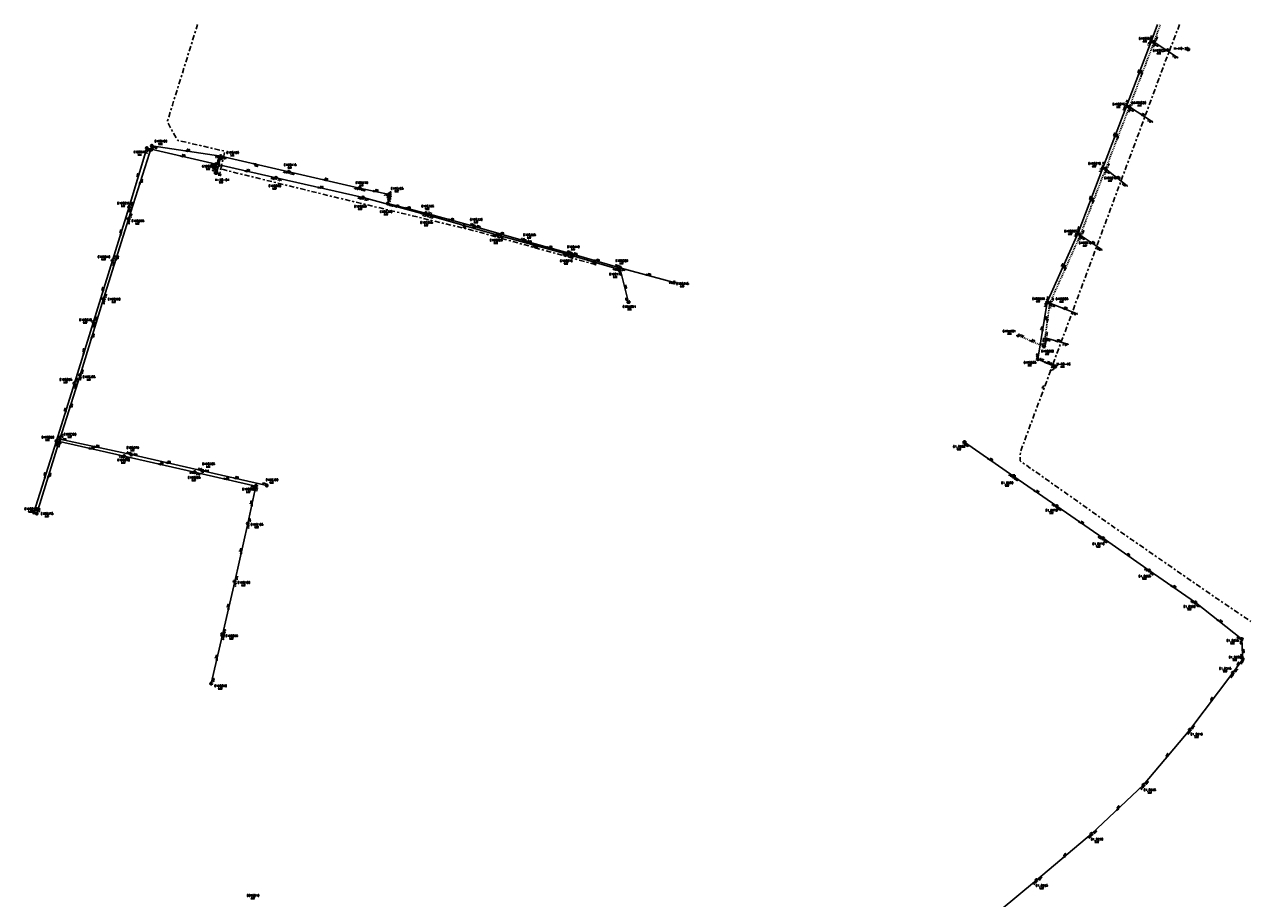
# Model space of a CAD drawing. Header units: metres. Extents: x 157368 to 159469, y 577030 to 578342.
# Tile 3 of 8: x 157541 to 158417, y 577716 to 578342. Entities that reach past the tile are written whole.
import ezdxf

# ---------------------------------------------------------------- set-up
doc = ezdxf.new("R2010")
doc.units = ezdxf.units.M
for name, pattern in [('Tauw_Dichtschuimen_Riool', [5.014, -2.507, -2.507]), ('Tauw_Persleiding', [12, 3.75, -1.5, 1.5, -1.5, 3.75]), ('Tauw_trottoirband', [1.875, 0.625, -0.625, 0.625])]:
    doc.linetypes.add(name, pattern=pattern)
for name, color, linetype, lineweight in [('1', 7, 'Continuous', 0), ('CD_B_-_AL09----_stromingsrichting', 252, 'Continuous', 30), ('CD_B_-_AQ28P---_Putnummer', 252, 'Continuous', 53), ('CD_B_-_DL09----_diameter', 252, 'Continuous', 30), ('CD_B_-_ML06D---_bestaande DWA riolering', 252, 'Continuous', 30), ('CD_B_-_ML06G---_bestaande Gemengde riolering', 252, 'Continuous', 30), ('CD_B_-_ML06P---_bestaande persleiding', 252, 'Tauw_Persleiding', 30), ('CD_B_-_ML06R---_bestaande RWA riolering', 252, 'Continuous', 30), ('CD_B_-_ML06R---_bestaande RWA schoon riolering', 252, 'Tauw_trottoirband', 30), ('CD_B_-_ML09----_maaiveldhoogte', 252, 'Continuous', 30), ('CD_B_-_MQ28P---_Putsymbool', 252, 'Continuous', 40), ('CD_B_-_TZ00----_bobs en materiaal', 252, 'Continuous', 30), ('CD_L_-_ML06BS--_riolering buiten gebruik', 252, 'Tauw_Dichtschuimen_Riool', 30)]:
    doc.layers.add(name, color=color, linetype=linetype, lineweight=lineweight)
doc.styles.get("Standard").update_dxf_attribs({"font": 'romans.shx'})

# ---------------------------------------------------------------- blocks, each defined once
blk = doc.blocks.new('L_VHR')
at = {"flags": 128}
blk.add_lwpolyline([(-0.5, 0), (0.5, 0), (-0.5, 0.15), (-0.5, -0.15), (0.5, 0)], dxfattribs=at)
blk = doc.blocks.new('K_PUN')
at = {"extrusion": (0, 0, -1)}
blk.add_solid([(0.5, -0.5), (-0.5, 0.5), (-0.5, -0.5)], dxfattribs=at)
blk.add_3dface([(0.5, 0.5), (-0.5, 0.5), (-0.5, -0.5), (0.5, -0.5)])
blk = doc.blocks.new('K_FIC')
blk.add_circle((0, 0), 0.0625)
blk = doc.blocks.new('K_DWA')
blk.add_circle((0, 0), 0.6)
blk = doc.blocks.new('K_NTV')
for p, q in [((-1.003553, 1.003553), (1.003553, -1.003553)), ((1.003553, 1.003553), (-1.003553, -1.003553)), ((-0.65, 0.65), (-0.65, -0.65)), ((0.65, 0.65), (-0.65, 0.65)), ((0.65, -0.65), (0.65, 0.65)), ((-0.65, -0.65), (0.65, -0.65))]:
    blk.add_line(p, q)
blk = doc.blocks.new('K_RWA')
blk.add_circle((0, 0), 0.6)
at = {"layer": '1', "const_width": 0.6, "flags": 128}
blk.add_lwpolyline([(-0.3, 0, 1), (0.3, 0, 1), (-0.3, 0)], format="xyb", dxfattribs=at)
blk = doc.blocks.new('K_OVL')
blk.add_arc((0.81571, 0.439293), 0.83139, 77.193131, 168.854604)
at = {"extrusion": (0, 0, -1)}
blk.add_solid([(0.6, 0.6), (-0.6, 0.6), (0.6, -0.6), (-0.6, -0.6)], dxfattribs=at)
for points in [[(0.6, 0.6), (-0.6, 0.6), (-0.6, -0.6), (0.6, -0.6)], [(1, 1.25), (0.474823, 0.983111), (0.413034, 1.369554)]]:
    blk.add_3dface(points)
blk = doc.blocks.new('K_UTB')
at = {"flags": 128}
blk.add_lwpolyline([(0.5, 0.15), (0.5, -0.3), (-0.5, -0.3), (-0.5, 0.15), (-0.45, 0.15), (-0.45, -0.25), (0, -0.25), (0.45, -0.25), (0.45, 0.15), (0.5, 0.15)], close=True, dxfattribs=at)
blk.add_lwpolyline([(0.85, 0.6), (0.55, 0.65), (0.614828, 0.459583), (0.850842, 0.598937)], dxfattribs=at)
blk.add_arc((0.85, -0.25), 0.85, 90, 180)
blk = doc.blocks.new('K_GMD')
blk.add_circle((0, 0), 0.6)
at = {"layer": '1', "const_width": 0.6, "flags": 128}
blk.add_lwpolyline([(0, -0.3, -1.000001), (0, 0.3)], format="xyb", dxfattribs=at)
blk = doc.blocks.new('K_DIV_1')
for p, q in [((-0.65, 0.65), (-0.65, -0.65)), ((0.65, 0.65), (-0.65, 0.65)), ((0.65, -0.65), (0.65, 0.65)), ((-0.65, -0.65), (0.65, -0.65))]:
    blk.add_line(p, q)
blk = doc.blocks.new('K_KLP')
for p, q in [((-0.42, -0.42), (0.42, 0.42)), ((-0.42, 0.42), (0.42, -0.42))]:
    blk.add_line(p, q)
at = {"flags": 128}
for points in [[(-0.42, 0.42), (-0.42, -0.42)], [(0.42, -0.42), (0.42, -0.42), (0.42, 0.42)]]:
    blk.add_lwpolyline(points, dxfattribs=at)
blk.add_circle((0, 0), 0.6)
blk = doc.blocks.new('K_RGM')
at = {"extrusion": (0, 0, -1)}
blk.add_solid([(0.6, 0.6), (0, 0.6), (0.6, -0.6), (0, -0.6)], dxfattribs=at)
blk.add_3dface([(-0.6, 0.6), (-0.6, -0.6), (0.6, -0.6), (0.6, 0.6)])

msp = doc.modelspace()

# ---------------------------------------------------------------- linework, layer by layer
at = {"layer": 'CD_B_-_ML06D---_bestaande DWA riolering'}
for p, q in [((157616.42, 578210.94), (157628.91, 578253.06)), ((157628.91, 578253.06), (157678.5, 578241.54)), ((157678.5, 578241.54), (157677.98, 578235.52)), ((157678.5, 578241.54), (157721.46, 578231.74)), ((157783.78, 578217.6), (157721.46, 578231.74)), ((157604.46, 578172.67), (157616.42, 578210.94)), ((157830.26, 578204.99), (157783.78, 578217.6)), ((157880.26, 578190.85), (157830.26, 578204.99)), ((157930.59, 578176.83), (157880.26, 578190.85)), ((157930.59, 578176.83), (157966.45, 578166.4)), ((157590.77, 578128.64), (157604.46, 578172.67)), ((157577.1, 578084.74), (157590.77, 578128.64)), ((157564.32, 578043.46), (157577.1, 578084.74)), ((157548.1, 577992.32), (157564.32, 578043.46)), ((157612.74, 578032.58), (157564.32, 578043.46)), ((157663.17, 578021.18), (157612.74, 578032.58)), ((157707.1, 578011.2), (157663.17, 578021.18)), ((157701.3, 577984.38), (157707.1, 578011.2)), ((157691.87, 577942.85), (157701.3, 577984.38)), ((157683.22, 577904.77), (157691.87, 577942.85)), ((157675.09, 577869.76), (157683.22, 577904.77))]:
    msp.add_line(p, q, dxfattribs=at)
at = {"layer": 'CD_B_-_ML06G---_bestaande Gemengde riolering'}
for p, q in [((158280.62, 577996.8), (158313.7, 577973.76)), ((158313.7, 577973.76), (158346.8, 577950.72)), ((158346.8, 577950.72), (158379.87, 577927.81)), ((158379.87, 577927.81), (158413.15, 577901.63)), ((158413.15, 577901.63), (158413.79, 577887.23)), ((158413.79, 577887.23), (158406.62, 577877.5)), ((158406.62, 577877.5), (158375.82, 577836.74)), ((158375.82, 577836.74), (158342.74, 577797.18)), ((158342.74, 577797.18), (158305.44, 577762.11)), ((158305.44, 577762.11), (158266.11, 577729.09)), ((158266.11, 577729.09), (158226.56, 577696.38))]:
    msp.add_line(p, q, dxfattribs=at)
at = {"layer": 'CD_B_-_ML06P---_bestaande persleiding', "flags": 128}
for points in [[(157681.89, 578238.14), (157684.67, 578249.86), (157684.7, 578250.05), (157684.7, 578250.24), (157684.66, 578250.43), (157684.59, 578250.56), (157684.48, 578250.75), (157684.34, 578250.88), (157684.18, 578251.01), (157684.05, 578251.07), (157683.94, 578251.07), (157651.26, 578258.56), (157650.59, 578259.07), (157643.86, 578271.74), (157643.78, 578272.51), (157647.22, 578283.78), (157665.26, 578341.58)], [(158368.5, 578341.58), (158357.3, 578312.32), (158276.22, 578094.02)], [(157678.48, 578235.52), (157681.15, 578235.01), (157681.89, 578238.14)], [(157950.21, 578169.73), (157862.42, 578194.18), (157752.06, 578220.8), (157686.22, 578236.99), (157681.89, 578238.14)], [(158279.07, 578096.77), (158278.22, 578094.53), (158276.22, 578094.02)], [(158276.22, 578094.02), (158266.03, 578066.56), (158254.59, 578035.78), (158254.27, 578029.18), (158293.97, 578001.22), (158324.99, 577979.26), (158356.43, 577957.5), (158392.91, 577932.22), (158419.46, 577914.3)]]:
    msp.add_lwpolyline(points, dxfattribs=at)
at = {"layer": 'CD_B_-_ML06R---_bestaande RWA riolering'}
for p, q in [((158352.61, 578341.58), (158348.26, 578329.47)), ((158348.26, 578329.47), (158330.53, 578283.07)), ((158367.07, 578317.89), (158350.26, 578329.02)), ((158330.53, 578283.07), (158313.63, 578238.98)), ((158349.2, 578271.87), (158332.56, 578282.5)), ((157615.9, 578202.3), (157632.5, 578254.72)), ((157632.5, 578254.72), (157681.84, 578247.3)), ((157681.84, 578247.3), (157678.98, 578235.52)), ((157730.53, 578236.16), (157681.84, 578247.3)), ((157781.33, 578224.51), (157730.53, 578236.16)), ((158313.63, 578238.98), (158295.89, 578192.51)), ((158331.09, 578226.11), (158315.57, 578238.27)), ((157802.72, 578219.9), (157781.33, 578224.51)), ((157802.72, 578219.9), (157801.5, 578213.44)), ((157801.5, 578213.44), (157828.82, 578206.53)), ((157598.02, 578145.09), (157615.9, 578202.3)), ((157828.82, 578206.53), (157863.58, 578196.93)), ((157863.58, 578196.93), (157900.14, 578186.5)), ((158295.89, 578192.51), (158273.68, 578142.72)), ((157900.14, 578186.5), (157933.09, 578177.41)), ((158312.98, 578180.22), (158297.42, 578190.78)), ((157933.09, 578177.41), (157967.79, 578167.49)), ((157967.79, 578167.49), (158006.66, 578156.86)), ((157967.79, 578167.49), (157973.86, 578142.66)), ((157581.14, 578090.56), (157598.02, 578145.09)), ((158273.68, 578142.72), (158267.02, 578102.02)), ((158295.3, 578134.46), (158275.58, 578142.14)), ((158288.45, 578112.64), (158272.16, 578117.18)), ((158267.02, 578102.02), (158279.07, 578096.77)), ((157566.72, 578044.67), (157581.14, 578090.56)), ((157550.14, 577991.49), (157566.72, 578044.67)), ((157617.82, 578033.73), (157566.72, 578044.67)), ((157668.9, 578021.95), (157617.82, 578033.73)), ((157714.91, 578011.58), (157668.9, 578021.95))]:
    msp.add_line(p, q, dxfattribs=at)
at = {"layer": 'CD_B_-_ML06R---_bestaande RWA schoon riolering'}
for p, q in [((158350.26, 578329.02), (158354.77, 578341.58)), ((158350.26, 578329.02), (158332.56, 578282.5)), ((158332.56, 578282.5), (158315.57, 578238.27)), ((158315.57, 578238.27), (158297.42, 578190.78)), ((158297.42, 578190.78), (158275.58, 578142.14)), ((158275.58, 578142.14), (158272.16, 578117.18)), ((158271.41, 578111.1), (158252.88, 578118.91)), ((158272.16, 578117.18), (158271.41, 578111.1))]:
    msp.add_line(p, q, dxfattribs=at)
at = {"layer": 'CD_L_-_ML06BS--_riolering buiten gebruik'}
for p, q in [((158214.48, 578042.5), (158249.79, 578018.11)), ((158249.79, 578018.11), (158280.62, 577996.8))]:
    msp.add_line(p, q, dxfattribs=at)

# ---------------------------------------------------------------- block references
at = {"layer": 'CD_B_-_AL09----_stromingsrichting'}
for p, xscale, yscale, zscale, rotation in [((158358.67, 578323.46), 2, 2, 2, 146.4629), ((158339.39, 578306.26), 2, 2, 2, 249.0657), ((158341.41, 578305.78), 2, 2, 2, 249.158), ((158340.88, 578277.2), 2, 2, 2, 147.4075), ((158322.08, 578261.02), 2, 2, 2, 249.0435), ((158324.07, 578260.39), 2, 2, 2, 248.9972), ((157653.7, 578247.29), 2, 2, 2, 166.967), ((157657.17, 578251.02), 2, 2, 2, 171.4048), ((157678.24, 578238.53), 2, 2, 2, 85.07079999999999), ((157680.41, 578241.4), 2, 2, 2, 256.3457999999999), ((157699.98, 578236.65), 2, 2, 2, 167.1509), ((157706.18, 578241.72), 2, 2, 2, 167.1116), ((157624.2, 578228.54), 2, 2, 2, 72.431), ((157755.92, 578230.31), 2, 2, 2, 167.066), ((158323.33, 578232.19), 2, 2, 2, 142.0166), ((157752.62, 578224.69), 1.999999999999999, 1.999999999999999, 1.999999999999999, 347.2264), ((157792.02, 578222.19), 2, 2, 2, 347.89), ((157802.11, 578216.67), 2, 2, 2, 79.28120000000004), ((157807.02, 578211.3), 2, 2, 2, 164.785), ((157815.16, 578209.98), 2, 2, 2, 345.8073999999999), ((158304.77, 578215.72), 2, 2, 2, 249.096), ((158306.49, 578214.53), 2, 2, 2, 249.0608), ((157846.2, 578201.72), 1.999999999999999, 1.999999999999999, 1.999999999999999, 344.5361), ((157610.44, 578191.79), 2, 2, 2, 72.6378), ((157855.25, 578197.9), 2, 2, 2, 164.1895), ((157881.87, 578191.71), 2, 2, 2, 164.108), ((157905.42, 578183.83), 2, 2, 2, 164.4704), ((158305.2, 578185.53), 2, 2, 2, 145.8654), ((157606.95, 578173.69), 2, 2, 2, 72.6449), ((157916.62, 578181.95), 1.999999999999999, 1.999999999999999, 1.999999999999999, 344.5582), ((157948.52, 578171.6), 1.999999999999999, 1.999999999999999, 1.999999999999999, 163.7549), ((157950.44, 578172.43), 2, 2, 2, 344.0170000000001), ((158284.79, 578167.59), 1.999999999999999, 1.999999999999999, 1.999999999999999, 245.953), ((158286.51, 578166.47), 1.999999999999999, 1.999999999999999, 1.999999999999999, 245.8313), ((157987.23, 578162.17), 2, 2, 2, 344.7614), ((157597.61, 578150.64), 2, 2, 2, 252.7172), ((158285.45, 578138.29), 2, 2, 2, 158.6633), ((158270.35, 578122.34), 2, 2, 2, 260.6985), ((158273.88, 578129.67), 2, 2, 2, 262.1641), ((157589.57, 578117.8), 2, 2, 2, 72.78960000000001), ((158262.14, 578114.98), 2, 2, 2, 157.1742), ((158280.3, 578114.91), 2, 2, 2, 164.3541), ((157583.94, 578106.67), 1.999999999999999, 1.999999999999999, 1.999999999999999, 72.7159), ((158273.05, 578099.38), 2, 2, 2, 336.5577), ((157570.71, 578064.07), 2, 2, 2, 252.7778), ((157573.92, 578067.6), 2, 2, 2, 252.5526), ((157588.53, 578037.99), 2, 2, 2, 347.3485), ((157592.27, 578039.2), 2, 2, 2, 347.9172), ((157637.95, 578026.86), 2, 2, 2, 167.2633), ((157643.36, 578027.84), 2, 2, 2, 167.0231), ((158232.14, 578030.31), 2, 2, 2, 325.3987), ((157556.2, 578017.89), 1.999999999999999, 1.999999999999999, 1.999999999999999, 72.3657), ((157558.43, 578018.09), 2, 2, 2, 72.68039999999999), ((157691.9, 578016.77), 1.999999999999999, 1.999999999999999, 1.999999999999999, 167.2907), ((157685.14, 578016.18), 2, 2, 2, 347.2296999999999), ((158265.21, 578007.47), 2, 2, 2, 325.3383), ((157704.2, 577997.8), 2, 2, 2, 77.73979999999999), ((158297.16, 577985.28), 2, 2, 2, 325.107), ((157696.58, 577963.64), 1.999999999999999, 1.999999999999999, 1.999999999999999, 77.2124), ((158363.34, 577939.25), 2, 2, 2, 325.3336), ((157687.55, 577923.81), 2, 2, 2, 77.2074), ((158396.52, 577914.72), 1.999999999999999, 1.999999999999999, 1.999999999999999, 321.8132), ((158413.48, 577894.44), 2, 2, 2, 92.55720000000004), ((157679.15, 577887.25), 2, 2, 2, 76.9152), ((158410.21, 577882.38), 1.999999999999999, 1.999999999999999, 1.999999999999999, 233.6644), ((158391.23, 577857.12), 2, 2, 2, 232.9117), ((158359.28, 577816.97), 2, 2, 2, 230.0756), ((158324.08, 577779.66), 2, 2, 2, 223.2301999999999), ((158285.77, 577745.59), 2, 2, 2, 220.0542)]:
    msp.add_blockref('L_VHR', p, dxfattribs=dict(at, xscale=xscale, yscale=yscale, zscale=zscale, rotation=rotation))
at = {"layer": 'CD_B_-_MQ28P---_Putsymbool', "xscale": 1.25, "yscale": 1.25, "zscale": 1.25}
for name, p in [('K_RWA', (158348.26, 578329.47)), ('K_RWA', (158350.26, 578329.02)), ('K_PUN', (158374.66, 578323.78)), ('K_FIC', (158367.07, 578317.89)), ('K_RWA', (158330.53, 578283.07)), ('K_RWA', (158332.56, 578282.5)), ('K_FIC', (158349.2, 578271.87)), ('K_DWA', (157628.91, 578253.06)), ('K_RWA', (157632.5, 578254.72)), ('K_RWA', (157681.84, 578247.3)), ('K_RGM', (157678.48, 578235.52)), ('K_DWA', (157678.5, 578241.54)), ('K_FIC', (157681.89, 578238.14)), ('K_RWA', (157730.53, 578236.16)), ('K_RWA', (158313.63, 578238.98)), ('K_RWA', (158315.57, 578238.27)), ('K_DWA', (157721.46, 578231.74)), ('K_RWA', (157781.33, 578224.51)), ('K_OVL', (157802.72, 578219.9)), ('K_FIC', (158331.09, 578226.11)), ('K_DWA', (157616.42, 578210.94)), ('K_DWA', (157783.78, 578217.6)), ('K_RWA', (157801.5, 578213.44)), ('K_RWA', (157615.9, 578202.3)), ('K_RWA', (157828.82, 578206.53)), ('K_DWA', (157830.26, 578204.99)), ('K_RWA', (157863.58, 578196.93)), ('K_RWA', (158295.89, 578192.51)), ('K_DWA', (157880.26, 578190.85)), ('K_RWA', (157900.14, 578186.5)), ('K_RWA', (158297.42, 578190.78)), ('K_DWA', (157930.59, 578176.83)), ('K_RWA', (157933.09, 578177.41)), ('K_FIC', (158312.98, 578180.22)), ('K_DWA', (157604.46, 578172.67)), ('K_FIC', (157950.21, 578169.73)), ('K_DWA', (157966.45, 578166.4)), ('K_RWA', (157967.79, 578167.49)), ('K_RWA', (158006.66, 578156.86)), ('K_RWA', (157598.02, 578145.09)), ('K_UTB', (157973.86, 578142.66)), ('K_RWA', (158273.68, 578142.72)), ('K_RWA', (158275.58, 578142.14)), ('K_FIC', (158295.3, 578134.46)), ('K_DWA', (157590.77, 578128.64)), ('K_UTB', (158252.88, 578118.91)), ('K_FIC', (158272.16, 578117.18)), ('K_KLP', (158271.41, 578111.1)), ('K_FIC', (158288.45, 578112.64)), ('K_RWA', (158267.02, 578102.02)), ('K_RGM', (158279.07, 578096.77)), ('K_RWA', (157581.14, 578090.56)), ('K_FIC', (158276.22, 578094.02)), ('K_DWA', (157577.1, 578084.74)), ('K_DWA', (157564.32, 578043.46)), ('K_RWA', (157566.72, 578044.67)), ('K_DIV_1', (158214.48, 578042.5)), ('K_DWA', (157612.74, 578032.58)), ('K_RWA', (157617.82, 578033.73)), ('K_DWA', (157663.17, 578021.18)), ('K_RWA', (157668.9, 578021.95)), ('K_DIV_1', (158249.79, 578018.11)), ('K_DWA', (157707.1, 578011.2)), ('K_RWA', (157714.91, 578011.58)), ('K_DWA', (157548.1, 577992.32)), ('K_RWA', (157550.14, 577991.49)), ('K_GMD', (158280.62, 577996.8)), ('K_DWA', (157701.3, 577984.38)), ('K_GMD', (158313.7, 577973.76)), ('K_GMD', (158346.8, 577950.72)), ('K_DWA', (157691.87, 577942.85)), ('K_GMD', (158379.87, 577927.81)), ('K_NTV', (157683.22, 577904.77)), ('K_GMD', (158413.15, 577901.63)), ('K_GMD', (158413.79, 577887.23)), ('K_GMD', (158406.62, 577877.5)), ('K_DWA', (157675.09, 577869.76)), ('K_GMD', (158375.82, 577836.74)), ('K_GMD', (158342.74, 577797.18)), ('K_GMD', (158305.44, 577762.11)), ('K_GMD', (158266.11, 577729.09))]:
    msp.add_blockref(name, p, dxfattribs=at)

# ---------------------------------------------------------------- texts
at = {"layer": 'CD_B_-_AQ28P---_Putnummer'}
for s, p in [('64R0080', (158339.33, 578330.75)), ('64R0025', (158349.37, 578322.2)), ('H-MG-28', (158364.48, 578323.7)), ('64R0075', (158320.35, 578283.72)), ('64R0020', (158335.53, 578284.83)), ('61R0400', (157634.43, 578257.35)), ('61D0045', (157619.47, 578249.56)), ('61R0420', (157685.86, 578249.1)), ('61D0085', (157668.4, 578239.31)), ('61R0415', (157727.03, 578240.34)), ('64R0070', (158303, 578241.28)), ('H-RG-04', (157677.77, 578229.69)), ('61R0410', (157778.36, 578227.56)), ('64R0015', (158314.45, 578230.91)), ('61D0080', (157716.04, 578225.28)), ('61R0405', (157803.63, 578223.41)), ('61D0035', (157607.68, 578212.85)), ('61D0050', (157777.32, 578210.61)), ('61R0335', (157825.5, 578210.81)), ('61R0395', (157617.91, 578200.3)), ('61R0340', (157795.84, 578206.83)), ('61R0330', (157860.35, 578201.23)), ('61D0055', (157824.63, 578199.07)), ('64R0065', (158285.85, 578192.87)), ('61D0065', (157874.56, 578186.4)), ('61R0325', (157898.36, 578190.2)), ('64R0010', (158296.31, 578184.45)), ('61D0040', (157593.68, 578174.57)), ('61R0440', (157929.85, 578181.72)), ('61D0070', (157924.81, 578171.64)), ('61R0320', (157964.54, 578171.78)), ('61D0110', (157960.02, 578162.05)), ('61R0315', (158007.93, 578155.26)), ('61R0390', (157600.98, 578144.18)), ('61RUIT01', (157969.67, 578138.84)), ('64R0060', (158262.88, 578144.54)), ('64R0005', (158279.71, 578144.39)), ('61D0030', (157580.44, 578129.42)), ('64RUIT01', (158241.78, 578121.35)), ('64R0000', (158269.33, 578106.93)), ('64R0055', (158256.82, 578098.8)), ('H-RG-06', (158280.42, 578097.77)), ('61D0025', (157566.33, 578086.62)), ('61R0385', (157582.98, 578088.52)), ('61D0020', (157553.55, 578045.36)), ('61R0380', (157569.36, 578047.43)), ('61R0370', (157614.29, 578037.9)), ('61_0285', (158206.24, 578038.68)), ('61D0010', (157607.76, 578029.07)), ('61R0365', (157668.58, 578026.24)), ('61D0005', (157658.26, 578016.58)), ('61D0000', (157697.18, 578008.11)), ('61R0360', (157714.05, 578014.9)), ('61_0280', (158240.73, 578012.76)), ('61D0015', (157541.21, 577994.07)), ('61R0375', (157552.94, 577990.68)), ('61_0275', (158272.37, 577993.05)), ('61D0105', (157703.26, 577982.92)), ('61_0270', (158305.98, 577969.04)), ('61_0265', (158339.11, 577945.98)), ('61D0100', (157693.84, 577941.36)), ('61_0260', (158371.23, 577924.22)), ('61D0095', (157685.19, 577903.23)), ('61_0255', (158402.12, 577899.88)), ('61_0250', (158403.81, 577887.97)), ('61_0245', (158396.77, 577879.79)), ('61D0090', (157677.22, 577867.44)), ('61_0240', (158376.32, 577832.76)), ('61_0235', (158342.76, 577792.9)), ('61_0230', (158304.96, 577757.61)), ('61_0225', (158265.43, 577724.47)), ('66R0010', (157700.47, 577717.34))]:
    msp.add_text(s, height=1.5, dxfattribs=at).set_placement(p)
at = {"layer": 'CD_B_-_DL09----_diameter'}
for s, rotation, p in [('250', 326.463, (158359.17, 578323.73)), ('400', 69.0657, (158339, 578306.69)), ('400', 69.158, (158341.02, 578306.21)), ('250', 327.4075, (158341.38, 578277.48)), ('400', 69.0435, (158321.7, 578261.45)), ('500', 68.9972, (158323.68, 578260.82)), ('500', 346.967, (157654.08, 578247.73)), ('800', 351.4048, (157657.51, 578251.49)), ('200', 76.5888, (157682.86, 578244.38)), ('400', 85.0708, (157677.76, 578236.87)), ('500', 76.3458, (157680, 578241.84)), ('500', 347.1509, (157700.36, 578237.09)), ('800', 347.1116, (157706.13, 578240.31)), ('400', 73.472, (157622.26, 578232.38)), ('800', 72.431, (157625.61, 578228.37)), ('200', 349.433, (157679.83, 578233.84)), ('800', 347.066, (157756.3, 578230.76)), ('250', 322.0166, (158323.85, 578232.42)), ('400', 347.2264, (157753, 578225.13)), ('600', 347.89, (157792.39, 578222.62)), ('400', 79.2812, (157801.67, 578217.02)), ('200', 344.785, (157807.41, 578211.73)), ('400', 345.8074, (157815.55, 578210.41)), ('400', 69.096, (158304.38, 578216.16)), ('600', 69.0608, (158306.11, 578214.96)), ('400', 344.5361, (157846.6, 578202.14)), ('400', 72.6378, (157610.04, 578192.19)), ('200', 344.1895, (157855.13, 578196.5)), ('400', 344.108, (157882.27, 578192.12)), ('250', 325.8654, (158305.71, 578185.79)), ('800', 72.6449, (157608.37, 578173.54)), ('200', 344.4704, (157905.31, 578182.42)), ('200', 344.4388, (157906.71, 578182.41)), ('400', 344.5582, (157917.02, 578182.37)), ('200', 343.7549, (157948.39, 578170.2)), ('400', 344.017, (157950.84, 578172.85)), ('300', 65.953, (158284.42, 578168.04)), ('600', 65.8312, (158286.14, 578166.93)), ('400', 344.7614, (157987.62, 578162.59)), ('400', 72.7172, (157597.22, 578151.05)), ('400', 283.7338, (157971.38, 578154.91)), ('600', 82.1641, (158273.41, 578130)), ('250', 338.6633, (158285.88, 578138.66)), ('300', 80.6985, (158269.89, 578122.69)), ('800', 72.7896, (157590.99, 578117.64)), ('630', 337.1742, (158262.59, 578115.34)), ('600', 82.9936, (158271.32, 578114.46)), ('250', 344.3541, (158280.7, 578115.32)), ('400', 72.7159, (157583.54, 578107.08)), ('300', 336.5577, (158273.5, 578099.73)), ('125', 69.3814, (158280.06, 578095.39)), ('125', 69.595, (158270.75, 578080.72)), ('800', 72.5526, (157575.34, 578067.44)), ('400', 72.7778, (157570.32, 578064.48)), ('300', 347.3485, (157588.91, 578038.44)), ('600', 347.9172, (157592.64, 578039.65)), ('300', 347.2633, (157638.33, 578027.3)), ('600', 347.0231, (157643.73, 578028.29)), ('400', 325.3987, (158232.65, 578030.58)), ('400', 72.3657, (157555.81, 578018.3)), ('800', 72.6804, (157559.85, 578017.93)), ('300', 347.2297, (157685.52, 578016.62)), ('600', 347.2907, (157692.28, 578017.21)), ('400', 325.3383, (158265.73, 578007.74)), ('300', 77.7398, (157703.77, 577998.17)), ('400', 325.107, (158297.67, 577985.55)), ('300', 77.2124, (157696.15, 577964.01)), ('400', 325.1476, (158330.76, 577962.49)), ('400', 325.3336, (158363.85, 577939.52)), ('300', 77.2074, (157687.12, 577924.18)), ('400', 321.8132, (158397.05, 577914.96)), ('300', 76.9152, (157678.73, 577887.63)), ('400', 272.5572, (158414, 577894.19)), ('400', 53.6644, (158409.97, 577882.89)), ('400', 52.9117, (158390.98, 577857.65)), ('400', 50.0756, (158359.06, 577817.51)), ('400', 43.2302, (158323.93, 577780.22)), ('400', 40.0542, (158285.65, 577746.16))]:
    msp.add_text(s, height=0.9, rotation=rotation, dxfattribs=at).set_placement(p)
at = {"layer": 'CD_B_-_ML09----_maaiveldhoogte'}
for s, p in [('%%u3.36%%U', (158342.26, 578329.35)), ('%%u3.41%%U', (158352.3, 578320.8)), ('%%u3.33%%U', (158323.28, 578282.32)), ('%%u3.41%%U', (158338.46, 578283.43)), ('%%u5.44%%U', (157637.36, 578255.95)), ('%%u5.41%%U', (157622.4, 578248.16)), ('%%u5.50%%U', (157688.79, 578247.7)), ('%%u5.53%%U', (157671.33, 578237.91)), ('%%u5.41%%U', (157729.96, 578238.94)), ('%%u3.39%%U', (158305.93, 578239.88)), ('%%u5.61%%U', (157680.7, 578228.29)), ('%%u3.42%%U', (158317.39, 578229.51)), ('%%u5.73%%U', (157718.97, 578223.88)), ('%%u5.40%%U', (157781.29, 578226.16)), ('%%u5.42%%U', (157806.56, 578222.01)), ('%%u5.36%%U', (157610.61, 578211.45)), ('%%u5.73%%U', (157780.25, 578209.21)), ('%%u5.68%%U', (157828.43, 578209.41)), ('%%u5.83%%U', (157798.77, 578205.43)), ('%%u5.37%%U', (157620.84, 578198.9)), ('%%u5.71%%U', (157827.56, 578197.67)), ('%%u5.79%%U', (157863.28, 578199.83)), ('%%u3.39%%U', (158288.78, 578191.47)), ('%%u5.67%%U', (157877.5, 578185)), ('%%u5.74%%U', (157901.29, 578188.8)), ('%%u3.43%%U', (158299.24, 578183.05)), ('%%u5.71%%U', (157932.79, 578180.32)), ('%%u5.35%%U', (157596.61, 578173.17)), ('%%u5.66%%U', (157927.75, 578170.24)), ('%%u5.80%%U', (157967.48, 578170.38)), ('%%u5.74%%U', (157962.96, 578160.65)), ('%%u5.78%%U', (158010.86, 578153.86)), ('%%u5.34%%U', (157603.92, 578142.78)), ('%%u3.20%%U', (158265.81, 578143.14)), ('%%u3.20%%U', (158282.64, 578142.99)), ('%%u5.60%%U', (157973.24, 578137.44)), ('%%u5.35%%U', (157583.37, 578128.02)), ('%%u3.10%%U', (158245.35, 578119.96)), ('%%u3.50%%U', (158272.26, 578105.53)), ('%%u3.57%%U', (158259.75, 578097.4)), ('%%u4.11%%U', (158283.35, 578096.37)), ('%%u5.35%%U', (157585.92, 578087.12)), ('%%u5.35%%U', (157569.26, 578085.22)), ('%%u5.66%%U', (157556.48, 578043.96)), ('%%u5.72%%U', (157572.29, 578046.03)), ('%%u5.90%%U', (157617.22, 578036.5)), ('%%u5.59%%U', (158209.18, 578037.28)), ('%%u5.33%%U', (157610.69, 578027.67)), ('%%u5.41%%U', (157671.51, 578024.84)), ('%%u5.33%%U', (157661.19, 578015.18)), ('%%u5.36%%U', (157716.99, 578013.5)), ('%%u5.60%%U', (158243.66, 578011.36)), ('%%u5.39%%U', (157700.11, 578006.71)), ('%%u5.37%%U', (157544.14, 577992.67)), ('%%u5.79%%U', (158275.3, 577991.65)), ('%%u5.38%%U', (157555.88, 577989.28)), ('%%u5.54%%U', (157706.2, 577981.52)), ('%%u5.73%%U', (158308.92, 577967.64)), ('%%u5.36%%U', (157696.77, 577939.96)), ('%%u5.67%%U', (158342.04, 577944.58)), ('%%u5.56%%U', (158374.16, 577922.82)), ('%%u5.50%%U', (157688.12, 577901.83)), ('%%u5.57%%U', (158405.05, 577898.48)), ('%%u5.57%%U', (158406.75, 577886.57)), ('%%u5.55%%U', (158399.7, 577878.39)), ('%%u5.43%%U', (157680.15, 577866.04)), ('%%u5.48%%U', (158379.26, 577831.36)), ('%%u5.49%%U', (158345.69, 577791.5)), ('%%u5.42%%U', (158307.89, 577756.21)), ('%%u5.41%%U', (158268.37, 577723.07)), ('%%u3.79%%U', (157703.4, 577715.94))]:
    msp.add_text(s, height=0.9, dxfattribs=at).set_placement(p)
at = {"layer": 'CD_B_-_TZ00----_bobs en materiaal'}
for s, rotation, p in [('1.23', 70.2107, (158348.26, 578330.94)), ('1.60', 70.2525, (158352.05, 578329.87)), ('1.23', 69.0657, (158346.49, 578326.31)), ('1.60', 69.158, (158350.28, 578325.22)), ('2.35', 326.463, (158350.65, 578327.09)), ('2.75', 326.463, (158363.35, 578318.69)), ('1.18', 69.0435, (158328.75, 578279.92)), ('1.18', 69.0657, (158330.55, 578284.55)), ('1.50', 68.9972, (158332.57, 578278.71)), ('2.35', 327.4075, (158332.99, 578280.59)), ('1.50', 69.158, (158334.37, 578283.33)), ('2.75', 327.4075, (158345.45, 578272.63)), ('2.00', 351.4048, (157633.67, 578253.16)), ('2.29', 73.472, (157629.24, 578249.22)), ('2.29', 346.967, (157629.96, 578251.35)), ('3.07', 72.431, (157632.75, 578250.93)), ('2.03', 351.4048, (157678.12, 578246.47)), ('3.08', 76.3458, (157680.54, 578244.07)), ('3.27', 347.1116, (157682.89, 578245.61)), ('3.11', 346.967, (157674.72, 578241.02)), ('2.35', 85.0708, (157676.72, 578236.49)), ('2.26', 85.0708, (157677.69, 578238.92)), ('2.10', 76.3458, (157679.14, 578237.24)), ('3.11', 347.1509, (157680.12, 578239.87)), ('3.39', 347.1116, (157726.74, 578235.61)), ('1.13', 69.096, (158311.88, 578235.83)), ('1.13', 69.0435, (158313.67, 578240.46)), ('1.40', 69.0608, (158315.24, 578234)), ('2.35', 322.0166, (158315.81, 578236.29)), ('1.40', 68.9972, (158317.38, 578239.06)), ('3.20', 347.1509, (157717.68, 578231.2)), ('3.27', 347.2264, (157722.52, 578230.08)), ('3.39', 347.066, (157731.57, 578234.47)), ('2.75', 322.0166, (158327.43, 578227.23)), ('3.50', 347.066, (157777.55, 578223.94)), ('3.49', 347.89, (157782.41, 578222.82)), ('3.48', 347.89, (157798.95, 578219.28)), ('3.48', 79.2812, (157803.43, 578216.13)), ('2.29', 73.472, (157618.16, 578211.86)), ('3.20', 347.2264, (157780.01, 578217.08)), ('3.31', 344.785, (157784.76, 578215.9)), ('3.49', 79.2812, (157803.14, 578214.56)), ('3.15', 345.8074, (157802.51, 578211.74)), ('3.10', 72.6449, (157616.17, 578198.51)), ('2.29', 72.6378, (157616.69, 578207.1)), ('3.10', 72.431, (157617.66, 578203.24)), ('3.14', 345.8074, (157825.03, 578206.06)), ('3.37', 344.785, (157826.45, 578204.59)), ('3.14', 344.5361, (157830.3, 578206.64)), ('3.37', 344.1895, (157831.22, 578203.25)), ('3.08', 344.5361, (157860.3, 578198.36)), ('3.03', 344.108, (157865.07, 578197.01)), ('1.08', 69.096, (158295.92, 578193.97)), ('1.35', 69.0608, (158299.23, 578191.61)), ('3.40', 344.1895, (157876.45, 578190.47)), ('3.40', 344.4704, (157881.22, 578189.1)), ('3.15', 344.108, (157896.87, 578187.98)), ('3.15', 344.5582, (157901.63, 578186.61)), ('1.08', 65.953, (158293.95, 578189.45)), ('1.35', 65.8312, (158297.21, 578186.99)), ('2.35', 325.8654, (158297.79, 578188.86)), ('2.34', 72.6378, (157606.21, 578173.57)), ('3.44', 344.4704, (157926.79, 578176.46)), ('3.05', 344.5582, (157929.8, 578178.85)), ('3.44', 343.7549, (157931.54, 578175.09)), ('3.05', 344.017, (157934.57, 578177.5)), ('2.75', 325.8654, (158309.25, 578181.1)), ('2.34', 72.7172, (157604.74, 578168.83)), ('3.58', 343.7549, (157962.65, 578166.05)), ('2.97', 344.017, (157964.51, 578168.94)), ('2.97', 283.7338, (157966.76, 578165.77)), ('2.97', 344.7614, (157968.77, 578165.74)), ('2.85', 344.7614, (158002.86, 578156.48)), ('3.14', 72.7896, (157598.29, 578141.24)), ('3.14', 72.6449, (157599.76, 578145.98)), ('2.97', 283.7338, (157971.66, 578145.78)), ('1.03', 80.6985, (158272.59, 578139.26)), ('1.03', 65.953, (158273.79, 578144.17)), ('1.30', 82.1641, (158276.48, 578138.42)), ('2.35', 338.6633, (158276.39, 578140.33)), ('1.30', 65.8312, (158277.44, 578142.85)), ('2.32', 72.7172, (157592.52, 578129.55)), ('2.75', 338.6633, (158291.48, 578134.44)), ('2.32', 72.7159, (157591.05, 578124.81)), ('0.07', 337.1742, (158254.36, 578118.8)), ('0.10', 337.1742, (158268.33, 578112.93)), ('1.26', 82.9936, (158272.57, 578111.65)), ('1.26', 82.9936, (158273.11, 578113.49)), ('1.26', 82.1641, (158273.74, 578118.39)), ('2.35', 344.3541, (158273.13, 578115.47)), ('0.97', 80.6985, (158266.75, 578103.45)), ('2.75', 344.3541, (158284.64, 578112.25)), ('0.97', 336.5577, (158268.5, 578101.89)), ('0.96', 336.5577, (158276.01, 578098.64)), ('2.46', 72.7159, (157578.86, 578085.63)), ('3.20', 72.5526, (157581.4, 578086.72)), ('3.20', 72.7896, (157582.88, 578091.46)), ('2.46', 72.7778, (157577.39, 578080.89)), ('2.36', 72.7778, (157565.7, 578044.35)), ('3.17', 72.5526, (157568.48, 578045.59)), ('3.20', 347.9172, (157568.57, 578044.6)), ('2.36', 72.3657, (157564.58, 578039.61)), ('2.36', 347.3485, (157564.96, 578042.13)), ('3.17', 72.6804, (157566.13, 578038.78)), ('3.13', 347.9172, (157614.45, 578034.99)), ('3.13', 347.0231, (157619.3, 578033.9)), ('3.07', 325.3987, (158214.84, 578040.55)), ('2.31', 347.3485, (157608.97, 578032)), ('2.31', 347.2633, (157613.8, 578030.89)), ('2.54', 347.2633, (157659.4, 578020.61)), ('2.54', 347.2297, (157664.23, 578019.49)), ('3.48', 347.0231, (157665.54, 578023.28)), ('3.48', 347.2907, (157670.37, 578022.14)), ('3.05', 325.3987, (158246.09, 578019.02)), ('2.45', 347.2297, (157703.33, 578010.65)), ('3.29', 77.7398, (157707.72, 578007.42)), ('3.71', 347.2907, (157711.55, 578012.88)), ('3.05', 325.3383, (158250.16, 578016.18)), ('2.48', 72.3657, (157549.85, 577993.26)), ('3.24', 72.6804, (157551.9, 577992.43)), ('2.81', 325.3383, (158276.92, 577997.7)), ('2.81', 325.107, (158280.98, 577994.86)), ('3.41', 77.2124, (157701.87, 577980.62)), ('3.41', 77.7398, (157702.96, 577985.47)), ('2.78', 325.107, (158309.98, 577974.66)), ('2.78', 325.1476, (158314.04, 577971.8)), ('2.78', 325.1476, (158343.09, 577951.6)), ('2.78', 325.3336, (158347.16, 577948.74)), ('3.43', 77.2074, (157692.45, 577939.09)), ('3.43', 77.2124, (157693.55, 577943.93)), ('2.61', 325.3336, (158376.17, 577928.7)), ('2.61', 321.8132, (158380.12, 577925.84)), ('3.49', 76.9152, (157683.78, 577900.96)), ('3.49', 77.2074, (157684.89, 577905.81)), ('2.57', 321.8132, (158409.51, 577902.75)), ('2.57', 272.5572, (158411.82, 577900.17)), ('2.67', 53.6644, (158412.81, 577883.56)), ('2.67', 272.5572, (158412.25, 577890.74)), ('2.65', 53.6644, (158408.59, 577877.8)), ('3.56', 76.9152, (157676.77, 577870.8)), ('2.65', 52.9117, (158405.58, 577873.83)), ('2.47', 50.0756, (158374.6, 577833.14)), ('2.47', 52.9117, (158377.79, 577837.02)), ('2.42', 50.0756, (158344.7, 577797.37)), ('2.42', 43.2302, (158341.07, 577793.75)), ('2.27', 43.2302, (158307.42, 577762.07)), ('2.27', 40.0542, (158303.6, 577758.79)), ('2.11', 40.0542, (158268.08, 577728.89)), ('2.11', 39.5628, (158264.24, 577725.74))]:
    msp.add_text(s, height=0.9, rotation=rotation, dxfattribs=at).set_placement(p)

doc.saveas('drawing.dxf')
